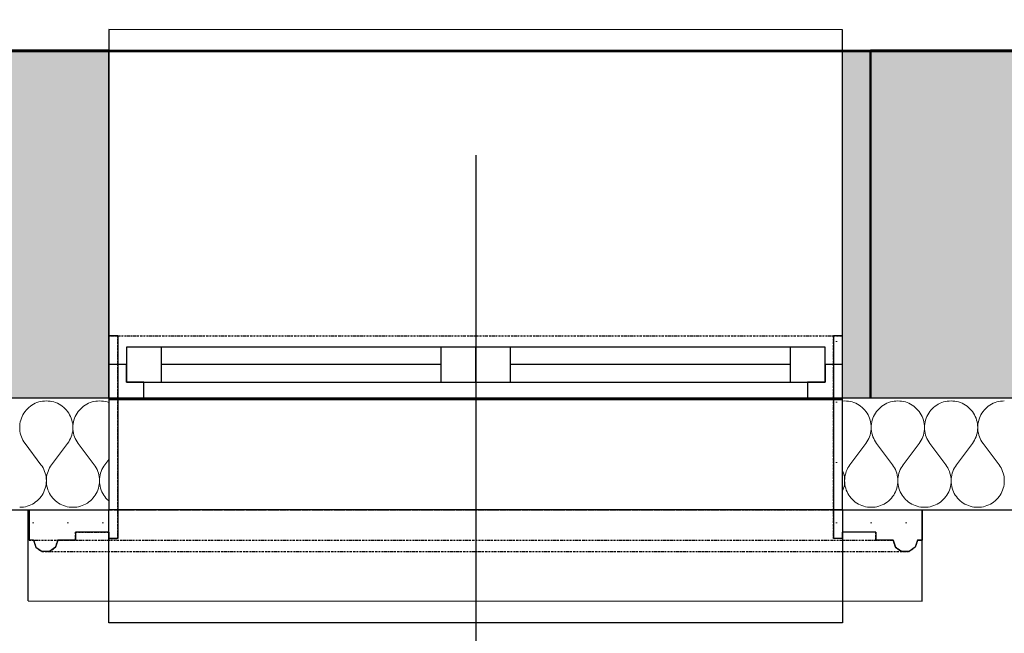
# Model space of a CAD drawing. Header units: millimetres. Extents: x -25972 to 4516, y -2839 to 20217.
# Tile 68 of 114: x -14819 to -13410, y 15 to 894. Entities that reach past the tile are written whole.
import ezdxf

# ---------------------------------------------------------------- set-up
doc = ezdxf.new("R2010")
doc.units = ezdxf.units.MM
doc.header["$MEASUREMENT"] = 0
for name, pattern in [('Wipeout_Contour', [1000, 0, -1000]), ('Čerchovaná M', [4.5, 2.5, -0.85, 0.3, -0.85]), ('Čerchovaná S', [3.5, 1.5, -0.85, 0.3, -0.85])]:
    doc.linetypes.add(name, pattern=pattern)
for name, color, linetype in [('7._POHLED ZÁPADNÍ_1_3D prvky fasada nove', 7, 'Continuous'), ('7._POHLED ZÁPADNÍ_1_Konstrukce - nosné', 7, 'Continuous'), ('7._POHLED ZÁPADNÍ_1_Nové_3D prvky fasada nove', 7, 'Continuous'), ('7._POHLED ZÁPADNÍ_1_Nové_Konstrukce - nosné', 7, 'Continuous'), ('7._POHLED ZÁPADNÍ_1_Nové_Otvory – Okna', 7, 'Continuous'), ('7._POHLED ZÁPADNÍ_1_Nové_Otvory – Značky oken', 7, 'Continuous'), ('7._POHLED ZÁPADNÍ_1_Nové_Výplně – Řezové', 7, 'Continuous'), ('7._POHLED ZÁPADNÍ_1_TZB - elektroinstalace', 7, 'Continuous'), ('7._POHLED ZÁPADNÍ_1_Výplně – Řezové', 7, 'Continuous')]:
    doc.layers.add(name, color=color, linetype=linetype)
pattern_1 = [(0, (0, 0), (0, 86.60254), [0, -50]), (0, (25, 43.3), (0, 86.60254), [0, -50])]

# ---------------------------------------------------------------- blocks, each defined once
blk = doc.blocks.new('*X5', base_point=(-26739.8, -6860.8))
at = {"layer": '7._POHLED ZÁPADNÍ_1_Nové_Výplně – Řezové', "color": 21, "linetype": 'Continuous', "lineweight": 20, "true_color": 0xffaaaa}
for p, q in [((-14805.9, 338.7), (-14807.9, 336.9)), ((-14803.8, 340.4), (-14805.9, 338.7)), ((-14801.5, 342), (-14803.8, 340.4)), ((-14799.2, 343.4), (-14801.5, 342)), ((-14796.8, 344.6), (-14799.2, 343.4)), ((-14794.3, 345.6), (-14796.8, 344.6)), ((-14791.7, 346.5), (-14794.3, 345.6)), ((-14789, 347.2), (-14791.7, 346.5)), ((-14786.4, 347.6), (-14789, 347.2)), ((-14783.7, 347.9), (-14786.4, 347.6)), ((-14780.9, 348), (-14783.7, 347.9)), ((-14778.2, 347.9), (-14780.9, 348)), ((-14775.5, 347.6), (-14778.2, 347.9)), ((-14772.8, 347.2), (-14775.5, 347.6)), ((-14770.2, 346.5), (-14772.8, 347.2)), ((-14767.6, 345.6), (-14770.2, 346.5)), ((-14765.1, 344.6), (-14767.6, 345.6)), ((-14762.7, 343.4), (-14765.1, 344.6)), ((-14760.3, 342), (-14762.7, 343.4)), ((-14758.1, 340.4), (-14760.3, 342)), ((-14756, 338.7), (-14758.1, 340.4)), ((-14754, 336.9), (-14756, 338.7)), ((-14729.7, 338.7), (-14731.7, 336.9)), ((-14727.6, 340.4), (-14729.7, 338.7)), ((-14725.4, 342), (-14727.6, 340.4)), ((-14723, 343.4), (-14725.4, 342)), ((-14720.6, 344.6), (-14723, 343.4)), ((-14718.1, 345.6), (-14720.6, 344.6)), ((-14715.5, 346.5), (-14718.1, 345.6)), ((-14712.9, 347.2), (-14715.5, 346.5)), ((-14710.2, 347.6), (-14712.9, 347.2)), ((-14707.5, 347.9), (-14710.2, 347.6)), ((-14704.8, 348), (-14707.5, 347.9)), ((-14702, 347.9), (-14704.8, 348)), ((-14699.3, 347.6), (-14702, 347.9)), ((-14696.7, 347.2), (-14699.3, 347.6)), ((-14694, 346.5), (-14696.7, 347.2)), ((-14691.4, 345.6), (-14694, 346.5)), ((-14815.6, 325.7), (-14816.6, 323.2)), ((-14814.4, 328.2), (-14815.6, 325.7)), ((-14813, 330.5), (-14814.4, 328.2)), ((-14811.4, 332.8), (-14813, 330.5)), ((-14809.7, 334.9), (-14811.4, 332.8)), ((-14807.9, 336.9), (-14809.7, 334.9)), ((-14752.1, 334.9), (-14754, 336.9)), ((-14750.4, 332.8), (-14752.1, 334.9)), ((-14748.9, 330.5), (-14750.4, 332.8)), ((-14747.5, 328.2), (-14748.9, 330.5)), ((-14746.3, 325.7), (-14747.5, 328.2)), ((-14745.2, 323.2), (-14746.3, 325.7)), ((-14739.4, 325.7), (-14740.5, 323.2)), ((-14738.2, 328.2), (-14739.4, 325.7)), ((-14736.8, 330.5), (-14738.2, 328.2)), ((-14735.3, 332.8), (-14736.8, 330.5)), ((-14733.6, 334.9), (-14735.3, 332.8)), ((-14731.7, 336.9), (-14733.6, 334.9)), ((-14818.9, 312.6), (-14819, 309.9)), ((-14818.7, 315.3), (-14818.9, 312.6)), ((-14818.2, 318), (-14818.7, 315.3)), ((-14817.5, 320.7), (-14818.2, 318)), ((-14816.6, 323.2), (-14817.5, 320.7)), ((-14744.4, 320.6), (-14745.2, 323.2)), ((-14743.7, 318), (-14744.4, 320.6)), ((-14743.2, 315.3), (-14743.7, 318)), ((-14742.9, 312.6), (-14743.2, 315.3)), ((-14742.8, 309.9), (-14742.9, 312.6)), ((-14742.5, 315.3), (-14742.8, 312.6)), ((-14742.8, 312.6), (-14742.8, 309.9)), ((-14742, 318), (-14742.5, 315.3)), ((-14741.3, 320.6), (-14742, 318)), ((-14740.5, 323.2), (-14741.3, 320.6)), ((-14819, 309.9), (-14818.9, 307.2)), ((-14818.9, 307.2), (-14818.6, 304.5)), ((-14818.6, 304.5), (-14818.2, 301.8)), ((-14818.2, 301.8), (-14817.5, 299.2)), ((-14817.5, 299.2), (-14816.6, 296.6)), ((-14816.6, 296.6), (-14815.6, 294.1)), ((-14746.3, 294.1), (-14745.3, 296.6)), ((-14745.3, 296.6), (-14744.4, 299.2)), ((-14744.4, 299.2), (-14743.7, 301.8)), ((-14743.7, 301.8), (-14743.2, 304.5)), ((-14743.2, 304.5), (-14742.9, 307.2)), ((-14742.9, 307.2), (-14742.8, 309.9)), ((-14742.8, 309.9), (-14742.8, 307.2)), ((-14742.8, 307.2), (-14742.5, 304.5)), ((-14742.5, 304.5), (-14742, 301.8)), ((-14742, 301.8), (-14741.3, 299.2)), ((-14741.3, 299.2), (-14740.4, 296.6)), ((-14740.4, 296.6), (-14739.4, 294.1)), ((-14815.6, 294.1), (-14814.4, 291.7)), ((-14814.4, 291.7), (-14813, 289.3)), ((-14813, 289.3), (-14811.4, 287.1)), ((-14788.6, 256.6), (-14811.4, 287.1)), ((-14773.3, 256.6), (-14750.5, 287.1)), ((-14750.5, 287.1), (-14748.9, 289.3)), ((-14748.9, 289.3), (-14747.5, 291.7)), ((-14747.5, 291.7), (-14746.3, 294.1)), ((-14739.4, 294.1), (-14738.2, 291.7)), ((-14738.2, 291.7), (-14736.8, 289.3)), ((-14736.8, 289.3), (-14735.2, 287.1)), ((-14712.4, 256.6), (-14735.2, 287.1)), ((-14787, 254.4), (-14788.6, 256.6)), ((-14785.6, 252), (-14787, 254.4)), ((-14774.9, 254.4), (-14776.3, 252)), ((-14773.3, 256.6), (-14774.9, 254.4)), ((-14710.8, 254.4), (-14712.4, 256.6)), ((-14709.4, 252), (-14710.8, 254.4)), ((-14698.7, 254.4), (-14700.1, 252)), ((-14697.1, 256.6), (-14698.7, 254.4)), ((-14697.1, 256.6), (-14691.4, 264.2)), ((-14784.4, 249.6), (-14785.6, 252)), ((-14783.4, 247.1), (-14784.4, 249.6)), ((-14782.5, 244.5), (-14783.4, 247.1)), ((-14781.8, 241.9), (-14782.5, 244.5)), ((-14781.3, 239.2), (-14781.8, 241.9)), ((-14780.1, 241.9), (-14780.6, 239.2)), ((-14779.4, 244.5), (-14780.1, 241.9)), ((-14778.5, 247.1), (-14779.4, 244.5)), ((-14777.5, 249.6), (-14778.5, 247.1)), ((-14776.3, 252), (-14777.5, 249.6)), ((-14708.2, 249.6), (-14709.4, 252)), ((-14707.2, 247.1), (-14708.2, 249.6)), ((-14706.3, 244.5), (-14707.2, 247.1)), ((-14705.6, 241.9), (-14706.3, 244.5)), ((-14705.1, 239.2), (-14705.6, 241.9)), ((-14703.9, 241.9), (-14704.4, 239.2)), ((-14703.2, 244.5), (-14703.9, 241.9)), ((-14702.3, 247.1), (-14703.2, 244.5)), ((-14701.3, 249.6), (-14702.3, 247.1)), ((-14700.1, 252), (-14701.3, 249.6)), ((-14782.5, 223), (-14781.8, 225.7)), ((-14781.8, 225.7), (-14781.3, 228.3)), ((-14781, 236.5), (-14781.3, 239.2)), ((-14781.3, 228.3), (-14781, 231.1)), ((-14780.9, 233.8), (-14781, 236.5)), ((-14781, 231.1), (-14780.9, 233.8)), ((-14780.8, 236.5), (-14780.9, 233.8)), ((-14780.9, 233.8), (-14780.9, 231.1)), ((-14780.9, 231.1), (-14780.6, 228.3)), ((-14780.6, 239.2), (-14780.8, 236.5)), ((-14780.6, 228.3), (-14780.1, 225.7)), ((-14780.1, 225.7), (-14779.4, 223)), ((-14706.3, 223), (-14705.6, 225.7)), ((-14705.6, 225.7), (-14705.1, 228.3)), ((-14704.9, 236.5), (-14705.1, 239.2)), ((-14705.1, 228.3), (-14704.9, 231.1)), ((-14704.8, 233.8), (-14704.9, 236.5)), ((-14704.9, 231.1), (-14704.8, 233.8)), ((-14704.7, 236.5), (-14704.8, 233.8)), ((-14704.8, 233.8), (-14704.7, 231.1)), ((-14704.4, 239.2), (-14704.7, 236.5)), ((-14704.7, 231.1), (-14704.4, 228.3)), ((-14704.4, 228.3), (-14703.9, 225.7)), ((-14703.9, 225.7), (-14703.2, 223)), ((-14788.5, 210.9), (-14787, 213.2)), ((-14787, 213.2), (-14785.6, 215.5)), ((-14785.6, 215.5), (-14784.4, 217.9)), ((-14784.4, 217.9), (-14783.3, 220.5)), ((-14783.3, 220.5), (-14782.5, 223)), ((-14779.4, 223), (-14778.6, 220.5)), ((-14778.6, 220.5), (-14777.5, 217.9)), ((-14777.5, 217.9), (-14776.3, 215.5)), ((-14776.3, 215.5), (-14774.9, 213.2)), ((-14774.9, 213.2), (-14773.4, 210.9)), ((-14712.3, 210.9), (-14710.8, 213.2)), ((-14710.8, 213.2), (-14709.4, 215.5)), ((-14709.4, 215.5), (-14708.2, 217.9)), ((-14708.2, 217.9), (-14707.2, 220.4)), ((-14707.2, 220.4), (-14706.3, 223)), ((-14703.2, 223), (-14702.4, 220.4)), ((-14702.4, 220.4), (-14701.3, 217.9)), ((-14701.3, 217.9), (-14700.1, 215.5)), ((-14700.1, 215.5), (-14698.7, 213.2)), ((-14698.7, 213.2), (-14697.2, 210.9)), ((-14808.3, 197.2), (-14805.7, 198.1)), ((-14805.7, 198.1), (-14803.2, 199.1)), ((-14803.2, 199.1), (-14800.8, 200.3)), ((-14800.8, 200.3), (-14798.4, 201.7)), ((-14798.4, 201.7), (-14796.2, 203.3)), ((-14796.2, 203.3), (-14794.1, 205)), ((-14794.1, 205), (-14792.1, 206.8)), ((-14792.1, 206.8), (-14790.2, 208.8)), ((-14790.2, 208.8), (-14788.5, 210.9)), ((-14773.4, 210.9), (-14771.7, 208.8)), ((-14771.7, 208.8), (-14769.8, 206.8)), ((-14769.8, 206.8), (-14767.8, 205)), ((-14767.8, 205), (-14765.7, 203.3)), ((-14765.7, 203.3), (-14763.5, 201.7)), ((-14763.5, 201.7), (-14761.1, 200.3)), ((-14761.1, 200.3), (-14758.7, 199.1)), ((-14758.7, 199.1), (-14756.2, 198.1)), ((-14756.2, 198.1), (-14753.6, 197.2)), ((-14732.1, 197.2), (-14729.5, 198.1)), ((-14729.5, 198.1), (-14727, 199.1)), ((-14727, 199.1), (-14724.6, 200.3)), ((-14724.6, 200.3), (-14722.2, 201.7)), ((-14722.2, 201.7), (-14720, 203.3)), ((-14720, 203.3), (-14717.9, 205)), ((-14717.9, 205), (-14715.9, 206.8)), ((-14715.9, 206.8), (-14714.1, 208.8)), ((-14714.1, 208.8), (-14712.3, 210.9)), ((-14697.2, 210.9), (-14695.5, 208.8)), ((-14695.5, 208.8), (-14693.6, 206.8)), ((-14693.6, 206.8), (-14691.6, 205)), ((-14691.6, 205), (-14691.5, 204.8)), ((-14819, 195.7), (-14816.3, 195.7)), ((-14816.3, 195.7), (-14813.6, 196)), ((-14813.6, 196), (-14810.9, 196.5)), ((-14810.9, 196.5), (-14808.3, 197.2)), ((-14753.6, 197.2), (-14751, 196.5)), ((-14751, 196.5), (-14748.3, 196)), ((-14748.3, 196), (-14745.6, 195.7)), ((-14745.6, 195.7), (-14742.9, 195.7)), ((-14742.9, 195.7), (-14740.1, 195.7)), ((-14740.1, 195.7), (-14737.4, 196)), ((-14737.4, 196), (-14734.8, 196.5)), ((-14734.8, 196.5), (-14732.1, 197.2))]:
    blk.add_line(p, q, dxfattribs=at)
blk = doc.blocks.new('*X6', base_point=(-26739.8, -6860.8))
at = {"layer": '7._POHLED ZÁPADNÍ_1_Nové_Výplně – Řezové', "color": 21, "linetype": 'Continuous', "lineweight": 20, "true_color": 0xffaaaa}
for p, q in [((-13640.8, 347.9), (-13641.4, 347.8)), ((-13638.1, 348), (-13640.8, 347.9)), ((-13635.4, 347.9), (-13638.1, 348)), ((-13632.7, 347.6), (-13635.4, 347.9)), ((-13630, 347.1), (-13632.7, 347.6)), ((-13627.3, 346.5), (-13630, 347.1)), ((-13624.8, 345.6), (-13627.3, 346.5)), ((-13622.3, 344.6), (-13624.8, 345.6)), ((-13619.8, 343.3), (-13622.3, 344.6)), ((-13617.5, 342), (-13619.8, 343.3)), ((-13615.2, 340.4), (-13617.5, 342)), ((-13613.1, 338.7), (-13615.2, 340.4)), ((-13611.1, 336.8), (-13613.1, 338.7)), ((-13586.9, 338.7), (-13588.8, 336.8)), ((-13584.7, 340.4), (-13586.9, 338.7)), ((-13582.5, 342), (-13584.7, 340.4)), ((-13580.2, 343.3), (-13582.5, 342)), ((-13577.7, 344.6), (-13580.2, 343.3)), ((-13575.2, 345.6), (-13577.7, 344.6)), ((-13572.6, 346.5), (-13575.2, 345.6)), ((-13570, 347.1), (-13572.6, 346.5)), ((-13567.3, 347.6), (-13570, 347.1)), ((-13564.6, 347.9), (-13567.3, 347.6)), ((-13561.9, 348), (-13564.6, 347.9)), ((-13559.2, 347.9), (-13561.9, 348)), ((-13556.5, 347.6), (-13559.2, 347.9)), ((-13553.8, 347.1), (-13556.5, 347.6)), ((-13551.2, 346.5), (-13553.8, 347.1)), ((-13548.6, 345.6), (-13551.2, 346.5)), ((-13546.1, 344.6), (-13548.6, 345.6)), ((-13543.6, 343.3), (-13546.1, 344.6)), ((-13541.3, 341.9), (-13543.6, 343.3)), ((-13539.1, 340.4), (-13541.3, 341.9)), ((-13536.9, 338.7), (-13539.1, 340.4)), ((-13535, 336.8), (-13536.9, 338.7)), ((-13510.7, 338.7), (-13512.7, 336.8)), ((-13508.5, 340.4), (-13510.7, 338.7)), ((-13506.3, 341.9), (-13508.5, 340.4)), ((-13504, 343.3), (-13506.3, 341.9)), ((-13501.5, 344.6), (-13504, 343.3)), ((-13499, 345.6), (-13501.5, 344.6)), ((-13496.4, 346.5), (-13499, 345.6)), ((-13493.8, 347.1), (-13496.4, 346.5)), ((-13491.1, 347.6), (-13493.8, 347.1)), ((-13488.4, 347.9), (-13491.1, 347.6)), ((-13485.7, 348), (-13488.4, 347.9)), ((-13483, 347.9), (-13485.7, 348)), ((-13480.3, 347.6), (-13483, 347.9)), ((-13477.6, 347.1), (-13480.3, 347.6)), ((-13475, 346.5), (-13477.6, 347.1)), ((-13472.4, 345.6), (-13475, 346.5)), ((-13469.9, 344.6), (-13472.4, 345.6)), ((-13467.4, 343.3), (-13469.9, 344.6)), ((-13465.1, 341.9), (-13467.4, 343.3)), ((-13462.9, 340.4), (-13465.1, 341.9)), ((-13460.8, 338.7), (-13462.9, 340.4)), ((-13458.8, 336.8), (-13460.8, 338.7)), ((-13434.5, 338.7), (-13436.5, 336.8)), ((-13432.4, 340.4), (-13434.5, 338.7)), ((-13430.1, 341.9), (-13432.4, 340.4)), ((-13427.8, 343.3), (-13430.1, 341.9)), ((-13425.3, 344.6), (-13427.8, 343.3)), ((-13422.8, 345.6), (-13425.3, 344.6)), ((-13420.3, 346.5), (-13422.8, 345.6)), ((-13417.6, 347.1), (-13420.3, 346.5)), ((-13414.9, 347.6), (-13417.6, 347.1)), ((-13412.2, 347.9), (-13414.9, 347.6)), ((-13409.5, 348), (-13412.2, 347.9)), ((-13609.3, 334.8), (-13611.1, 336.8)), ((-13607.6, 332.7), (-13609.3, 334.8)), ((-13606, 330.5), (-13607.6, 332.7)), ((-13604.6, 328.1), (-13606, 330.5)), ((-13603.4, 325.7), (-13604.6, 328.1)), ((-13602.4, 323.2), (-13603.4, 325.7)), ((-13596.6, 325.7), (-13597.6, 323.2)), ((-13595.3, 328.1), (-13596.6, 325.7)), ((-13594, 330.5), (-13595.3, 328.1)), ((-13592.4, 332.7), (-13594, 330.5)), ((-13590.7, 334.8), (-13592.4, 332.7)), ((-13588.8, 336.8), (-13590.7, 334.8)), ((-13533.1, 334.8), (-13535, 336.8)), ((-13531.4, 332.7), (-13533.1, 334.8)), ((-13529.8, 330.5), (-13531.4, 332.7)), ((-13528.5, 328.1), (-13529.8, 330.5)), ((-13527.2, 325.7), (-13528.5, 328.1)), ((-13526.2, 323.2), (-13527.2, 325.7)), ((-13520.4, 325.7), (-13521.4, 323.2)), ((-13519.1, 328.1), (-13520.4, 325.7)), ((-13517.8, 330.5), (-13519.1, 328.1)), ((-13516.2, 332.7), (-13517.8, 330.5)), ((-13514.5, 334.8), (-13516.2, 332.7)), ((-13512.7, 336.8), (-13514.5, 334.8)), ((-13456.9, 334.8), (-13458.8, 336.8)), ((-13455.2, 332.7), (-13456.9, 334.8)), ((-13453.6, 330.5), (-13455.2, 332.7)), ((-13452.3, 328.1), (-13453.6, 330.5)), ((-13451, 325.7), (-13452.3, 328.1)), ((-13450, 323.2), (-13451, 325.7)), ((-13444.2, 325.7), (-13445.2, 323.2)), ((-13443, 328.1), (-13444.2, 325.7)), ((-13441.6, 330.5), (-13443, 328.1)), ((-13440, 332.7), (-13441.6, 330.5)), ((-13438.3, 334.8), (-13440, 332.7)), ((-13436.5, 336.8), (-13438.3, 334.8)), ((-13601.5, 320.6), (-13602.4, 323.2)), ((-13600.9, 318), (-13601.5, 320.6)), ((-13600.4, 315.3), (-13600.9, 318)), ((-13600.1, 312.6), (-13600.4, 315.3)), ((-13600, 309.9), (-13600.1, 312.6)), ((-13599.9, 312.6), (-13600, 309.9)), ((-13599.6, 315.3), (-13599.9, 312.6)), ((-13599.1, 318), (-13599.6, 315.3)), ((-13598.5, 320.6), (-13599.1, 318)), ((-13597.6, 323.2), (-13598.5, 320.6)), ((-13525.3, 320.6), (-13526.2, 323.2)), ((-13524.7, 318), (-13525.3, 320.6)), ((-13524.2, 315.3), (-13524.7, 318)), ((-13523.9, 312.6), (-13524.2, 315.3)), ((-13523.8, 309.9), (-13523.9, 312.6)), ((-13523.7, 312.6), (-13523.8, 309.9)), ((-13523.4, 315.3), (-13523.7, 312.6)), ((-13522.9, 318), (-13523.4, 315.3)), ((-13522.3, 320.6), (-13522.9, 318)), ((-13521.4, 323.2), (-13522.3, 320.6)), ((-13449.1, 320.6), (-13450, 323.2)), ((-13448.5, 318), (-13449.1, 320.6)), ((-13448, 315.3), (-13448.5, 318)), ((-13447.7, 312.6), (-13448, 315.3)), ((-13447.6, 309.9), (-13447.7, 312.6)), ((-13447.5, 312.6), (-13447.6, 309.9)), ((-13447.2, 315.3), (-13447.5, 312.6)), ((-13446.7, 318), (-13447.2, 315.3)), ((-13446.1, 320.6), (-13446.7, 318)), ((-13445.2, 323.2), (-13446.1, 320.6)), ((-13603.4, 294.1), (-13602.4, 296.6)), ((-13602.4, 296.6), (-13601.5, 299.1)), ((-13601.5, 299.1), (-13600.9, 301.8)), ((-13600.9, 301.8), (-13600.4, 304.5)), ((-13600.4, 304.5), (-13600.1, 307.2)), ((-13600.1, 307.2), (-13600, 309.9)), ((-13600, 309.9), (-13599.9, 307.2)), ((-13599.9, 307.2), (-13599.6, 304.5)), ((-13599.6, 304.5), (-13599.1, 301.8)), ((-13599.1, 301.8), (-13598.4, 299.1)), ((-13598.4, 299.1), (-13597.6, 296.6)), ((-13597.6, 296.6), (-13596.5, 294.1)), ((-13527.3, 294.1), (-13526.2, 296.6)), ((-13526.2, 296.6), (-13525.4, 299.1)), ((-13525.4, 299.1), (-13524.7, 301.8)), ((-13524.7, 301.8), (-13524.2, 304.5)), ((-13524.2, 304.5), (-13523.9, 307.2)), ((-13523.9, 307.2), (-13523.8, 309.9)), ((-13523.8, 309.9), (-13523.7, 307.2)), ((-13523.7, 307.2), (-13523.4, 304.5)), ((-13523.4, 304.5), (-13522.9, 301.8)), ((-13522.9, 301.8), (-13522.3, 299.1)), ((-13522.3, 299.1), (-13521.4, 296.6)), ((-13521.4, 296.6), (-13520.3, 294.1)), ((-13451.1, 294.1), (-13450, 296.6)), ((-13450, 296.6), (-13449.2, 299.1)), ((-13449.2, 299.1), (-13448.5, 301.8)), ((-13448.5, 301.8), (-13448, 304.5)), ((-13448, 304.5), (-13447.7, 307.2)), ((-13447.7, 307.2), (-13447.6, 309.9)), ((-13447.6, 309.9), (-13447.5, 307.2)), ((-13447.5, 307.2), (-13447.2, 304.5)), ((-13447.2, 304.5), (-13446.7, 301.8)), ((-13446.7, 301.8), (-13446.1, 299.1)), ((-13446.1, 299.1), (-13445.2, 296.6)), ((-13445.2, 296.6), (-13444.2, 294.1)), ((-13630.5, 256.6), (-13607.6, 287.1)), ((-13607.6, 287.1), (-13606.1, 289.3)), ((-13606.1, 289.3), (-13604.7, 291.6)), ((-13604.7, 291.6), (-13603.4, 294.1)), ((-13596.5, 294.1), (-13595.3, 291.6)), ((-13595.3, 291.6), (-13593.9, 289.3)), ((-13593.9, 289.3), (-13592.4, 287.1)), ((-13569.5, 256.6), (-13592.4, 287.1)), ((-13554.3, 256.6), (-13531.4, 287)), ((-13531.4, 287), (-13529.9, 289.3)), ((-13529.9, 289.3), (-13528.5, 291.6)), ((-13528.5, 291.6), (-13527.3, 294.1)), ((-13520.3, 294.1), (-13519.1, 291.6)), ((-13519.1, 291.6), (-13517.7, 289.3)), ((-13517.7, 289.3), (-13516.2, 287)), ((-13493.3, 256.6), (-13516.2, 287)), ((-13478.1, 256.6), (-13455.2, 287)), ((-13455.2, 287), (-13453.7, 289.3)), ((-13453.7, 289.3), (-13452.3, 291.6)), ((-13452.3, 291.6), (-13451.1, 294.1)), ((-13444.2, 294.1), (-13442.9, 291.6)), ((-13442.9, 291.6), (-13441.5, 289.3)), ((-13441.5, 289.3), (-13440, 287)), ((-13417.1, 256.6), (-13440, 287)), ((-13632, 254.3), (-13633.4, 252)), ((-13630.5, 256.6), (-13632, 254.3)), ((-13568, 254.3), (-13569.5, 256.6)), ((-13566.6, 252), (-13568, 254.3)), ((-13555.8, 254.3), (-13557.2, 252)), ((-13554.3, 256.6), (-13555.8, 254.3)), ((-13491.8, 254.3), (-13493.3, 256.6)), ((-13490.4, 252), (-13491.8, 254.3)), ((-13479.6, 254.3), (-13481, 252)), ((-13478.1, 256.6), (-13479.6, 254.3)), ((-13415.6, 254.3), (-13417.1, 256.6)), ((-13414.2, 252), (-13415.6, 254.3)), ((-13640.5, 247.1), (-13641.5, 249.3)), ((-13639.6, 244.5), (-13640.5, 247.1)), ((-13639, 241.8), (-13639.6, 244.5)), ((-13638.5, 239.2), (-13639, 241.8)), ((-13637.2, 241.8), (-13637.7, 239.2)), ((-13636.5, 244.5), (-13637.2, 241.8)), ((-13635.7, 247.1), (-13636.5, 244.5)), ((-13634.6, 249.6), (-13635.7, 247.1)), ((-13633.4, 252), (-13634.6, 249.6)), ((-13565.4, 249.6), (-13566.6, 252)), ((-13564.3, 247.1), (-13565.4, 249.6)), ((-13563.4, 244.5), (-13564.3, 247.1)), ((-13562.8, 241.8), (-13563.4, 244.5)), ((-13562.3, 239.2), (-13562.8, 241.8)), ((-13561, 241.8), (-13561.5, 239.2)), ((-13560.3, 244.5), (-13561, 241.8)), ((-13559.5, 247.1), (-13560.3, 244.5)), ((-13558.4, 249.6), (-13559.5, 247.1)), ((-13557.2, 252), (-13558.4, 249.6)), ((-13489.2, 249.6), (-13490.4, 252)), ((-13488.1, 247.1), (-13489.2, 249.6)), ((-13487.3, 244.5), (-13488.1, 247.1)), ((-13486.6, 241.8), (-13487.3, 244.5)), ((-13486.1, 239.2), (-13486.6, 241.8)), ((-13484.8, 241.8), (-13485.3, 239.2)), ((-13484.2, 244.5), (-13484.8, 241.8)), ((-13483.3, 247.1), (-13484.2, 244.5)), ((-13482.3, 249.6), (-13483.3, 247.1)), ((-13481, 252), (-13482.3, 249.6)), ((-13413, 249.6), (-13414.2, 252)), ((-13411.9, 247.1), (-13413, 249.6)), ((-13411.1, 244.5), (-13411.9, 247.1)), ((-13410.4, 241.8), (-13411.1, 244.5)), ((-13409.9, 239.2), (-13410.4, 241.8)), ((-13639.6, 223), (-13639, 225.6)), ((-13639, 225.6), (-13638.5, 228.3)), ((-13638.2, 236.5), (-13638.5, 239.2)), ((-13638.5, 228.3), (-13638.2, 231)), ((-13638.1, 233.7), (-13638.2, 236.5)), ((-13638.2, 231), (-13638.1, 233.7)), ((-13638, 236.5), (-13638.1, 233.7)), ((-13638.1, 233.7), (-13638, 231)), ((-13637.7, 239.2), (-13638, 236.5)), ((-13638, 231), (-13637.7, 228.3)), ((-13637.7, 228.3), (-13637.2, 225.6)), ((-13637.2, 225.6), (-13636.6, 223)), ((-13563.4, 223), (-13562.8, 225.6)), ((-13562.8, 225.6), (-13562.3, 228.3)), ((-13562, 236.5), (-13562.3, 239.2)), ((-13562.3, 228.3), (-13562, 231)), ((-13561.9, 233.7), (-13562, 236.5)), ((-13562, 231), (-13561.9, 233.7)), ((-13561.8, 236.5), (-13561.9, 233.7)), ((-13561.9, 233.7), (-13561.8, 231)), ((-13561.5, 239.2), (-13561.8, 236.5)), ((-13561.8, 231), (-13561.5, 228.3)), ((-13561.5, 228.3), (-13561, 225.6)), ((-13561, 225.6), (-13560.4, 223)), ((-13487.2, 223), (-13486.6, 225.6)), ((-13486.6, 225.6), (-13486.1, 228.3)), ((-13485.8, 236.5), (-13486.1, 239.2)), ((-13486.1, 228.3), (-13485.8, 231)), ((-13485.7, 233.7), (-13485.8, 236.5)), ((-13485.8, 231), (-13485.7, 233.7)), ((-13485.6, 236.5), (-13485.7, 233.7)), ((-13485.7, 233.7), (-13485.6, 231)), ((-13485.3, 239.2), (-13485.6, 236.5)), ((-13485.6, 231), (-13485.3, 228.3)), ((-13485.3, 228.3), (-13484.8, 225.6)), ((-13484.8, 225.6), (-13484.2, 223)), ((-13411.1, 223), (-13410.4, 225.6)), ((-13410.4, 225.6), (-13409.9, 228.3)), ((-13409.6, 236.5), (-13409.9, 239.2)), ((-13409.9, 228.3), (-13409.6, 231)), ((-13409.5, 233.7), (-13409.6, 236.5)), ((-13409.6, 231), (-13409.5, 233.7)), ((-13641.5, 218.1), (-13640.5, 220.4)), ((-13640.5, 220.4), (-13639.6, 223)), ((-13636.6, 223), (-13635.7, 220.4)), ((-13635.7, 220.4), (-13634.7, 217.9)), ((-13634.7, 217.9), (-13633.4, 215.5)), ((-13633.4, 215.5), (-13632.1, 213.1)), ((-13632.1, 213.1), (-13630.5, 210.9)), ((-13569.5, 210.9), (-13567.9, 213.1)), ((-13567.9, 213.1), (-13566.6, 215.5)), ((-13566.6, 215.5), (-13565.3, 217.9)), ((-13565.3, 217.9), (-13564.3, 220.4)), ((-13564.3, 220.4), (-13563.4, 223)), ((-13560.4, 223), (-13559.5, 220.4)), ((-13559.5, 220.4), (-13558.5, 217.9)), ((-13558.5, 217.9), (-13557.2, 215.5)), ((-13557.2, 215.5), (-13555.9, 213.1)), ((-13555.9, 213.1), (-13554.3, 210.9)), ((-13493.3, 210.9), (-13491.7, 213.1)), ((-13491.7, 213.1), (-13490.4, 215.5)), ((-13490.4, 215.5), (-13489.1, 217.9)), ((-13489.1, 217.9), (-13488.1, 220.4)), ((-13488.1, 220.4), (-13487.2, 223)), ((-13484.2, 223), (-13483.3, 220.4)), ((-13483.3, 220.4), (-13482.3, 217.9)), ((-13482.3, 217.9), (-13481.1, 215.5)), ((-13481.1, 215.5), (-13479.7, 213.1)), ((-13479.7, 213.1), (-13478.1, 210.9)), ((-13417.1, 210.9), (-13415.6, 213.1)), ((-13415.6, 213.1), (-13414.2, 215.5)), ((-13414.2, 215.5), (-13413, 217.9)), ((-13413, 217.9), (-13411.9, 220.4)), ((-13411.9, 220.4), (-13411.1, 223)), ((-13630.5, 210.9), (-13628.8, 208.8)), ((-13628.8, 208.8), (-13626.9, 206.8)), ((-13626.9, 206.8), (-13625, 204.9)), ((-13625, 204.9), (-13622.8, 203.2)), ((-13622.8, 203.2), (-13620.6, 201.7)), ((-13620.6, 201.7), (-13618.3, 200.3)), ((-13618.3, 200.3), (-13615.8, 199.1)), ((-13615.8, 199.1), (-13613.3, 198)), ((-13613.3, 198), (-13610.7, 197.2)), ((-13589.3, 197.2), (-13586.7, 198)), ((-13586.7, 198), (-13584.2, 199.1)), ((-13584.2, 199.1), (-13581.7, 200.3)), ((-13581.7, 200.3), (-13579.4, 201.7)), ((-13579.4, 201.7), (-13577.2, 203.2)), ((-13577.2, 203.2), (-13575, 204.9)), ((-13575, 204.9), (-13573, 206.8)), ((-13573, 206.8), (-13571.2, 208.8)), ((-13571.2, 208.8), (-13569.5, 210.9)), ((-13554.3, 210.9), (-13552.6, 208.8)), ((-13552.6, 208.8), (-13550.8, 206.8)), ((-13550.8, 206.8), (-13548.8, 204.9)), ((-13548.8, 204.9), (-13546.6, 203.2)), ((-13546.6, 203.2), (-13544.4, 201.7)), ((-13544.4, 201.7), (-13542.1, 200.3)), ((-13542.1, 200.3), (-13539.6, 199.1)), ((-13539.6, 199.1), (-13537.1, 198)), ((-13537.1, 198), (-13534.5, 197.2)), ((-13513.1, 197.2), (-13510.5, 198)), ((-13510.5, 198), (-13508, 199.1)), ((-13508, 199.1), (-13505.5, 200.3)), ((-13505.5, 200.3), (-13503.2, 201.7)), ((-13503.2, 201.7), (-13501, 203.2)), ((-13501, 203.2), (-13498.8, 204.9)), ((-13498.8, 204.9), (-13496.9, 206.8)), ((-13496.9, 206.8), (-13495, 208.8)), ((-13495, 208.8), (-13493.3, 210.9)), ((-13478.1, 210.9), (-13476.4, 208.8)), ((-13476.4, 208.8), (-13474.6, 206.8)), ((-13474.6, 206.8), (-13472.6, 204.9)), ((-13472.6, 204.9), (-13470.5, 203.2)), ((-13470.5, 203.2), (-13468.2, 201.7)), ((-13468.2, 201.7), (-13465.9, 200.3)), ((-13465.9, 200.3), (-13463.4, 199.1)), ((-13463.4, 199.1), (-13460.9, 198)), ((-13460.9, 198), (-13458.4, 197.2)), ((-13436.9, 197.2), (-13434.3, 198)), ((-13434.3, 198), (-13431.8, 199.1)), ((-13431.8, 199.1), (-13429.4, 200.3)), ((-13429.4, 200.3), (-13427, 201.7)), ((-13427, 201.7), (-13424.8, 203.2)), ((-13424.8, 203.2), (-13422.7, 204.9)), ((-13422.7, 204.9), (-13420.7, 206.8)), ((-13420.7, 206.8), (-13418.8, 208.8)), ((-13418.8, 208.8), (-13417.1, 210.9)), ((-13610.7, 197.2), (-13608.1, 196.5)), ((-13608.1, 196.5), (-13605.4, 196)), ((-13605.4, 196), (-13602.7, 195.7)), ((-13602.7, 195.7), (-13600, 195.6)), ((-13600, 195.6), (-13597.3, 195.7)), ((-13597.3, 195.7), (-13594.6, 196)), ((-13594.6, 196), (-13591.9, 196.5)), ((-13591.9, 196.5), (-13589.3, 197.2)), ((-13534.5, 197.2), (-13531.9, 196.5)), ((-13531.9, 196.5), (-13529.2, 196)), ((-13529.2, 196), (-13526.5, 195.7)), ((-13526.5, 195.7), (-13523.8, 195.6)), ((-13523.8, 195.6), (-13521.1, 195.7)), ((-13521.1, 195.7), (-13518.4, 196)), ((-13518.4, 196), (-13515.7, 196.5)), ((-13515.7, 196.5), (-13513.1, 197.2)), ((-13458.4, 197.2), (-13455.7, 196.5)), ((-13455.7, 196.5), (-13453, 196)), ((-13453, 196), (-13450.3, 195.7)), ((-13450.3, 195.7), (-13447.6, 195.6)), ((-13447.6, 195.6), (-13444.9, 195.7)), ((-13444.9, 195.7), (-13442.2, 196)), ((-13442.2, 196), (-13439.5, 196.5)), ((-13439.5, 196.5), (-13436.9, 197.2))]:
    blk.add_line(p, q, dxfattribs=at)

msp = doc.modelspace()

# ---------------------------------------------------------------- linework, layer by layer
at = {"layer": '7._POHLED ZÁPADNÍ_1_Konstrukce - nosné', "color": 7, "linetype": 'Continuous', "lineweight": 50}
for p, q in [((-13601.2, 550), (-13601.2, 850)), ((-13601.2, 500), (-13601.2, 550))]:
    msp.add_line(p, q, dxfattribs=at)
at = {"layer": '7._POHLED ZÁPADNÍ_1_Konstrukce - nosné', "color": 7, "linetype": 'Continuous', "lineweight": 50, "flags": 128}
for points in [[(-14691.2, 850.1), (-15652.6, 850.1)], [(-12482.4, 850), (-13601.2, 850)]]:
    msp.add_lwpolyline(points, dxfattribs=at)
at = {"layer": '7._POHLED ZÁPADNÍ_1_Nové_3D prvky fasada nove', "color": 1, "linetype": 'Continuous', "lineweight": 25}
msp.add_line((-14806.7, 61.5), (-13527.2, 61.1), dxfattribs=at)
at = {"layer": '7._POHLED ZÁPADNÍ_1_Nové_3D prvky fasada nove', "color": 1, "linetype": 'Continuous', "lineweight": 25, "flags": 128}
msp.add_lwpolyline([(-13601.2, 850), (-13641.2, 850)], dxfattribs=at)
at = {"layer": '7._POHLED ZÁPADNÍ_1_Nové_3D prvky fasada nove', "color": 1, "linetype": 'Čerchovaná M', "lineweight": 25, "flags": 128}
for points in [[(-13641.5, 441.1), (-13641.5, 191.8)], [(-13527.2, 191.8), (-13527.2, 148.7)], [(-13533.7, 148.7), (-13537, 138.5)], [(-13537, 138.5), (-13545.8, 132.1)]]:
    msp.add_lwpolyline(points, dxfattribs=at)
at = {"layer": '7._POHLED ZÁPADNÍ_1_Nové_Otvory – Okna', "color": 1, "linetype": 'Continuous', "lineweight": 25}
for p, q in [((-13641.2, 880), (-14691.2, 880.1)), ((-14691.2, 880.1), (-14691.2, 850.1)), ((-13641.2, 850), (-13641.2, 880)), ((-13641.2, 850), (-14691.2, 850.1)), ((-14616.2, 425.1), (-14666.2, 425.1)), ((-14666.2, 425.1), (-14666.2, 375.1)), ((-14216.2, 425.1), (-14616.2, 425.1)), ((-14616.2, 375.1), (-14616.2, 425.1)), ((-14216.2, 425.1), (-14616.2, 425.1)), ((-14166.2, 425.1), (-14216.2, 425.1)), ((-14216.2, 425.1), (-14216.2, 375.1)), ((-14116.2, 425.1), (-14166.2, 425.1)), ((-14166.2, 425.1), (-14166.2, 375.1)), ((-14166.2, 375.1), (-14166.2, 425.1)), ((-13716.2, 425.1), (-14116.2, 425.1)), ((-14116.2, 375.1), (-14116.2, 425.1)), ((-13716.2, 425.1), (-14116.2, 425.1)), ((-13666.2, 425.1), (-13716.2, 425.1)), ((-13716.2, 425.1), (-13716.2, 375.1)), ((-13666.2, 375.1), (-13666.2, 425.1)), ((-14666.2, 375.1), (-14666.2, 400.1)), ((-14216.2, 400.1), (-14616.2, 400.1)), ((-13716.2, 400.1), (-14116.2, 400.1)), ((-13666.2, 400), (-13666.2, 375.1)), ((-14641.2, 375.1), (-14666.2, 375.1)), ((-14666.2, 375.1), (-14616.2, 375.1)), ((-14641.2, 350.1), (-14641.2, 375.1)), ((-14616.2, 375.1), (-14216.2, 375.1)), ((-14216.2, 375.1), (-14166.2, 375.1)), ((-14166.2, 375.1), (-14116.2, 375.1)), ((-14116.2, 375.1), (-13716.2, 375.1)), ((-13716.2, 375.1), (-13666.2, 375.1)), ((-13666.2, 375.1), (-13691.2, 375.1)), ((-13691.2, 375.1), (-13691.2, 350)), ((-14641.2, 350.1), (-14166.2, 350.1)), ((-14166.2, 350.1), (-13691.2, 350)), ((-13641.2, 30), (-14691.2, 30.1))]:
    msp.add_line(p, q, dxfattribs=at)
at = {"layer": '7._POHLED ZÁPADNÍ_1_Nové_Otvory – Značky oken', "color": 1, "linetype": 'Continuous', "lineweight": 25}
msp.add_line((-14166.2, 700.1), (-14166.2, 0.1), dxfattribs=at)
at = {"layer": '7._POHLED ZÁPADNÍ_1_TZB - elektroinstalace', "color": 92, "linetype": 'Continuous', "lineweight": 35, "true_color": 0x00d700, "flags": 128}
msp.add_lwpolyline([(-15321, 973.6), (-15321, 848.6), (-14196, 848.6), (-13196, 848.6), (-13196, 1098.6)], dxfattribs=at)

# ---------------------------------------------------------------- wipeouts: each hides what was drawn before it
at = {"color": 254, "linetype": 'Wipeout_Contour', "lineweight": 0, "ltscale": 235927.916801}
msp.add_wipeout([(-14805.7, 191.8), (-14805.7, 148.7), (-14799.2, 148.7), (-14795.9, 138.5), (-14787.1, 132.1), (-14776.3, 132.1), (-14767.6, 138.5), (-14764.3, 148.7), (-14739.3, 148.7), (-14739.3, 160.1), (-14691.5, 160.1), (-14691.5, 150.9), (-14678.7, 150.9), (-14678.7, 441.1), (-14691.5, 441.1), (-14691.5, 191.8)], dxfattribs=at).dxf.layer = '7._POHLED ZÁPADNÍ_1_Nové_Výplně – Řezové'

# ---------------------------------------------------------------- next in the draw order: hatches: boundary and pattern name
at = {"layer": '7._POHLED ZÁPADNÍ_1_Nové_Výplně – Řezové', "linetype": 'Continuous', "lineweight": 20, "true_color": 0xffaaaa}
h = msp.add_hatch(dxfattribs=at)
h.set_pattern_fill('Omítka_01_0001', color=21, style=0, pattern_type=2)
h.set_pattern_definition(pattern_1)
h.paths.add_polyline_path([(-14805.7, 191.8), (-14805.7, 148.7), (-14799.2, 148.7), (-14795.9, 138.5), (-14787.1, 132.1), (-14776.3, 132.1), (-14767.6, 138.5), (-14764.3, 148.7), (-14739.3, 148.7), (-14739.3, 160.1), (-14691.5, 160.1), (-14691.5, 150.9), (-14678.7, 150.9), (-14678.7, 441.1), (-14691.5, 441.1), (-14691.5, 191.8)])
at = {"layer": '7._POHLED ZÁPADNÍ_1_Výplně – Řezové', "linetype": 'Continuous', "lineweight": 13}
msp.add_hatch(color=254, dxfattribs=at).paths.add_polyline_path([(-16007.5, 850.1), (-16007.5, 350.1), (-14691.2, 350.1), (-14691.2, 850.1)])

# ---------------------------------------------------------------- next in the draw order: linework, layer by layer
at = {"layer": '7._POHLED ZÁPADNÍ_1_Konstrukce - nosné', "color": 7, "linetype": 'Continuous', "lineweight": 50, "flags": 128}
msp.add_lwpolyline([(-16007.5, 350.1), (-14691.2, 350.1)], dxfattribs=at)
at = {"layer": '7._POHLED ZÁPADNÍ_1_Nové_3D prvky fasada nove', "color": 1, "linetype": 'Continuous', "lineweight": 25}
for p, q in [((-14691.5, 441.1), (-14691.5, 191.8)), ((-14678.7, 441.1), (-14691.5, 441.1)), ((-14678.7, 441.1), (-14678.7, 150.9)), ((-14806.7, 61.5), (-14806.7, 192.4)), ((-14805.7, 191.8), (-14805.7, 148.7)), ((-14691.5, 191.8), (-14805.7, 191.8)), ((-14739.3, 160.1), (-14739.3, 148.7)), ((-14691.5, 160.1), (-14739.3, 160.1)), ((-14691.5, 160.1), (-14691.5, 150.9)), ((-14799.2, 148.7), (-14805.7, 148.7)), ((-14799.2, 148.7), (-14795.9, 138.5)), ((-14764.3, 148.7), (-14767.6, 138.5)), ((-14739.3, 148.7), (-14764.3, 148.7)), ((-14678.7, 150.9), (-14691.5, 150.9)), ((-14795.9, 138.5), (-14787.1, 132.1)), ((-14776.3, 132.1), (-14787.1, 132.1)), ((-14767.6, 138.5), (-14776.3, 132.1))]:
    msp.add_line(p, q, dxfattribs=at)
at = {"layer": '7._POHLED ZÁPADNÍ_1_Nové_3D prvky fasada nove', "color": 1, "linetype": 'Continuous', "lineweight": 25, "flags": 128}
msp.add_lwpolyline([(-14691.2, 850.1), (-14691.2, 350.1)], dxfattribs=at)
at = {"layer": '7._POHLED ZÁPADNÍ_1_Nové_3D prvky fasada nove', "color": 1, "linetype": 'Čerchovaná M', "lineweight": 25, "flags": 128}
for points in [[(-14691.5, 441.1), (-14691.5, 191.8)], [(-14678.7, 441.1), (-14691.5, 441.1)], [(-14691.5, 441.1), (-14691.5, 191.8)], [(-14691.5, 441.1), (-13641.5, 441.1)], [(-14678.7, 150.9), (-14678.7, 441.1)], [(-14805.7, 191.8), (-14805.7, 148.7)], [(-14691.5, 191.8), (-14805.7, 191.8)], [(-14805.7, 191.8), (-14805.7, 148.7)], [(-14805.7, 191.8), (-13527.2, 191.8)], [(-14739.3, 148.7), (-14739.3, 160.1)], [(-14739.3, 160.1), (-14691.5, 160.1)], [(-14691.5, 160.1), (-14691.5, 150.9)], [(-14805.7, 148.7), (-14799.2, 148.7)], [(-14805.7, 148.7), (-13527.2, 148.7)], [(-14799.2, 148.7), (-14795.9, 138.5)], [(-14799.2, 148.7), (-14795.9, 138.5)], [(-14767.6, 138.5), (-14764.3, 148.7)], [(-14764.3, 148.7), (-14739.3, 148.7)], [(-14691.5, 150.9), (-14678.7, 150.9)], [(-14795.9, 138.5), (-14787.1, 132.1)], [(-14795.9, 138.5), (-14787.1, 132.1)], [(-14787.1, 132.1), (-14776.3, 132.1)], [(-14787.1, 132.1), (-13545.8, 132.1)], [(-14776.3, 132.1), (-14767.6, 138.5)]]:
    msp.add_lwpolyline(points, dxfattribs=at)
at = {"layer": '7._POHLED ZÁPADNÍ_1_Nové_Otvory – Okna', "color": 1, "linetype": 'Continuous', "lineweight": 25}
for p, q in [((-14691.2, 400.1), (-14691.2, 850.1)), ((-14666.2, 400.1), (-14691.2, 400.1)), ((-14691.2, 350.1), (-14691.2, 400.1)), ((-14691.2, 350.1), (-14691.2, 400.1)), ((-14691.2, 30.1), (-14691.2, 350.1)), ((-14691.2, 350.1), (-14641.2, 350.1))]:
    msp.add_line(p, q, dxfattribs=at)

# ---------------------------------------------------------------- next in the draw order: wipeouts: each hides what was drawn before it
at = {"color": 254, "linetype": 'Wipeout_Contour', "lineweight": 0, "ltscale": 217449.421413}
msp.add_wipeout([(-13641.5, 191.8), (-13641.5, 441.1), (-13654.2, 441.1), (-13654.2, 150.9), (-13641.5, 150.9), (-13641.5, 160.1), (-13593.6, 160.1), (-13593.6, 148.7), (-13568.7, 148.7), (-13565.3, 138.5), (-13556.6, 132.1), (-13545.8, 132.1), (-13537, 138.5), (-13533.7, 148.7), (-13527.2, 148.7), (-13527.2, 191.8)], dxfattribs=at).dxf.layer = '7._POHLED ZÁPADNÍ_1_Nové_Výplně – Řezové'

# ---------------------------------------------------------------- next in the draw order: hatches: boundary and pattern name
at = {"layer": '7._POHLED ZÁPADNÍ_1_Nové_Výplně – Řezové', "linetype": 'Continuous', "lineweight": 0, "true_color": 0xf2b2b2}
msp.add_hatch(color=9, dxfattribs=at).paths.add_polyline_path([(-13641.2, 850), (-13641.2, 350), (-13601.2, 350), (-13601.2, 850)])
at = {"layer": '7._POHLED ZÁPADNÍ_1_Nové_Výplně – Řezové', "linetype": 'Continuous', "lineweight": 20, "true_color": 0xffaaaa}
h = msp.add_hatch(dxfattribs=at)
h.set_pattern_fill('Omítka_01_0001', color=21, style=0, pattern_type=2)
h.set_pattern_definition(pattern_1)
h.paths.add_polyline_path([(-13641.5, 191.8), (-13641.5, 441.1), (-13654.2, 441.1), (-13654.2, 150.9), (-13641.5, 150.9), (-13641.5, 160.1), (-13593.6, 160.1), (-13593.6, 148.7), (-13568.7, 148.7), (-13565.3, 138.5), (-13556.6, 132.1), (-13545.8, 132.1), (-13537, 138.5), (-13533.7, 148.7), (-13527.2, 148.7), (-13527.2, 191.8)])
at = {"layer": '7._POHLED ZÁPADNÍ_1_Výplně – Řezové', "linetype": 'Continuous', "lineweight": 13}
msp.add_hatch(color=254, dxfattribs=at).paths.add_polyline_path([(-13601.2, 850), (-13601.2, 350), (-12482.4, 350), (-12482.4, 850)])

# ---------------------------------------------------------------- next in the draw order: linework, layer by layer
at = {"layer": '7._POHLED ZÁPADNÍ_1_Konstrukce - nosné', "color": 7, "linetype": 'Continuous', "lineweight": 50}
msp.add_line((-13601.2, 350), (-13601.2, 500), dxfattribs=at)
at = {"layer": '7._POHLED ZÁPADNÍ_1_Konstrukce - nosné', "color": 7, "linetype": 'Continuous', "lineweight": 50, "flags": 128}
msp.add_lwpolyline([(-13601.2, 350), (-12482.4, 350)], dxfattribs=at)
at = {"layer": '7._POHLED ZÁPADNÍ_1_Nové_3D prvky fasada nove', "color": 1, "linetype": 'Continuous', "lineweight": 25}
for p, q in [((-13641.5, 441.1), (-13654.2, 441.1)), ((-13654.2, 441.1), (-13654.2, 150.9)), ((-13641.5, 441.1), (-13641.5, 191.8)), ((-14806.7, 192.4), (-13527.2, 192)), ((-13527.2, 191.8), (-13641.5, 191.8)), ((-13527.2, 61.1), (-13527.2, 192)), ((-13527.2, 191.8), (-13527.2, 148.7)), ((-13641.5, 160.1), (-13641.5, 150.9)), ((-13593.6, 160.1), (-13641.5, 160.1)), ((-13593.6, 160.1), (-13593.6, 148.7)), ((-13641.5, 150.9), (-13654.2, 150.9)), ((-13568.7, 148.7), (-13593.6, 148.7)), ((-13568.7, 148.7), (-13565.3, 138.5)), ((-13533.7, 148.7), (-13537, 138.5)), ((-13527.2, 148.7), (-13533.7, 148.7)), ((-13565.3, 138.5), (-13556.6, 132.1)), ((-13545.8, 132.1), (-13556.6, 132.1)), ((-13537, 138.5), (-13545.8, 132.1))]:
    msp.add_line(p, q, dxfattribs=at)
at = {"layer": '7._POHLED ZÁPADNÍ_1_Nové_3D prvky fasada nove', "color": 1, "linetype": 'Čerchovaná S', "lineweight": 25}
msp.add_line((-14806.7, 192.2), (-13527.2, 191.8), dxfattribs=at)
at = {"layer": '7._POHLED ZÁPADNÍ_1_Nové_3D prvky fasada nove', "color": 1, "linetype": 'Continuous', "lineweight": 25, "flags": 128}
for points in [[(-13641.2, 350), (-13641.2, 850)], [(-13641.2, 350), (-13601.2, 350)]]:
    msp.add_lwpolyline(points, dxfattribs=at)
at = {"layer": '7._POHLED ZÁPADNÍ_1_Nové_3D prvky fasada nove', "color": 1, "linetype": 'Čerchovaná M', "lineweight": 25, "flags": 128}
for points in [[(-13654.2, 150.9), (-13654.2, 441.1)], [(-13654.2, 441.1), (-13641.5, 441.1)], [(-13641.5, 441.1), (-13641.5, 191.8)], [(-13641.5, 191.8), (-13527.2, 191.8)], [(-13527.2, 191.8), (-13527.2, 148.7)], [(-13641.5, 160.1), (-13641.5, 150.9)], [(-13593.6, 160.1), (-13641.5, 160.1)], [(-13593.6, 148.7), (-13593.6, 160.1)], [(-13641.5, 150.9), (-13654.2, 150.9)], [(-13568.7, 148.7), (-13593.6, 148.7)], [(-13565.3, 138.5), (-13568.7, 148.7)], [(-13533.7, 148.7), (-13537, 138.5)], [(-13527.2, 148.7), (-13533.7, 148.7)], [(-13556.6, 132.1), (-13565.3, 138.5)], [(-13545.8, 132.1), (-13556.6, 132.1)], [(-13537, 138.5), (-13545.8, 132.1)]]:
    msp.add_lwpolyline(points, dxfattribs=at)
at = {"layer": '7._POHLED ZÁPADNÍ_1_Nové_Otvory – Okna', "color": 1, "linetype": 'Continuous', "lineweight": 25}
for p, q in [((-13641.2, 400), (-13641.2, 850)), ((-13641.2, 400), (-13666.2, 400)), ((-13641.2, 350), (-13641.2, 400)), ((-13641.2, 350), (-13641.2, 400)), ((-13641.2, 350), (-14691.2, 350.1)), ((-13691.2, 350), (-13641.2, 350)), ((-13641.2, 350), (-13641.2, 30))]:
    msp.add_line(p, q, dxfattribs=at)

# ---------------------------------------------------------------- next in the draw order: wipeouts: each hides what was drawn before it
at = {"color": 254, "linetype": 'Wipeout_Contour', "lineweight": 0, "ltscale": 61409.226175}
msp.add_wipeout([(-16007.9, 191.9), (-14691.5, 191.8), (-14691.4, 351.8), (-16007.9, 351.9)], dxfattribs=at).dxf.layer = '7._POHLED ZÁPADNÍ_1_Nové_Výplně – Řezové'
at = {"color": 254, "linetype": 'Wipeout_Contour', "lineweight": 0, "ltscale": 52258.883562}
msp.add_wipeout([(-13641.5, 191.8), (-12481.8, 191.8), (-12481.8, 351.8), (-13641.4, 351.8)], dxfattribs=at).dxf.layer = '7._POHLED ZÁPADNÍ_1_Nové_Výplně – Řezové'

# ---------------------------------------------------------------- next in the draw order: linework, layer by layer
at = {"layer": '7._POHLED ZÁPADNÍ_1_Nové_Konstrukce - nosné', "color": 1, "linetype": 'Continuous', "lineweight": 25}
for p, q in [((-14691.4, 441.8), (-14691.5, 191.8)), ((-14691.4, 441.8), (-14691.4, 351.8)), ((-13641.4, 441.8), (-13641.5, 191.8)), ((-13641.4, 441.8), (-13641.4, 351.8))]:
    msp.add_line(p, q, dxfattribs=at)
at = {"layer": '7._POHLED ZÁPADNÍ_1_Nové_Konstrukce - nosné', "color": 1, "linetype": 'Continuous', "lineweight": 25, "flags": 128}
for points in [[(-14691.4, 351.8), (-16007.9, 351.9)], [(-12481.8, 351.8), (-13641.4, 351.8)], [(-16007.9, 191.9), (-14691.5, 191.8)], [(-13641.5, 191.8), (-12481.8, 191.8)]]:
    msp.add_lwpolyline(points, dxfattribs=at)
at = {"layer": '7._POHLED ZÁPADNÍ_1_Nové_Otvory – Okna', "color": 1, "linetype": 'Continuous', "lineweight": 25}
for p, q in [((-14691.4, 441.8), (-14691.5, 191.8)), ((-14691.4, 441.8), (-14691.4, 351.8)), ((-13641.4, 441.8), (-13641.5, 191.8)), ((-13641.4, 441.8), (-13641.4, 351.8)), ((-13641.4, 351.8), (-14691.4, 351.8)), ((-13641.5, 191.8), (-14691.5, 191.8))]:
    msp.add_line(p, q, dxfattribs=at)

# ---------------------------------------------------------------- next in the draw order: block references
at = {"layer": '7._POHLED ZÁPADNÍ_1_3D prvky fasada nove', "color": 9, "linetype": 'Continuous', "lineweight": 13}
for name in ['*X5', '*X6']:
    msp.add_blockref(name, (-26739.8, -6860.8), dxfattribs=at)

doc.saveas('drawing.dxf')
